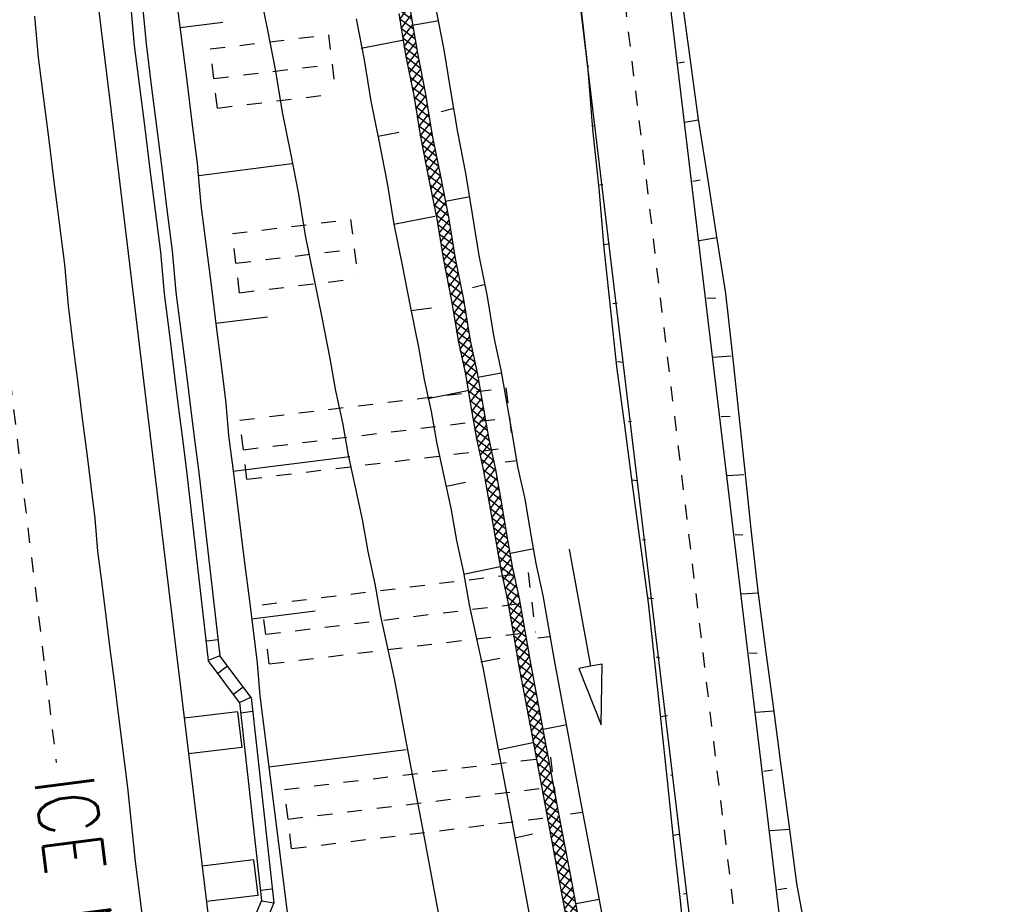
# Model space of a CAD drawing. Extents: x 447827 to 448299, y 438389 to 439851.
# Tile 91 of 116: x 447944 to 447977, y 439574 to 439603. Entities that reach past the tile are written whole.
import ezdxf

# ---------------------------------------------------------------- set-up
doc = ezdxf.new("R2010")
doc.units = 0
doc.header["$LTSCALE"] = 2
doc.header["$MEASUREMENT"] = 0
for name, pattern in [('ACAD_ISO05W100', [0.5, 0.25, -0.25]), ('ACAD_ISO10W100W', [0.5, 0.25, -0.25]), ('AUSGEZOGEN', [0]), ('PUNKTX2', [0.5, 0.25, -0.25])]:
    doc.linetypes.add(name, pattern=pattern)
doc.layers.get('0').update_dxf_attribs({"linetype": 'AUSGEZOGEN'})
for name, color, linetype in [('DB-Bahnachse', 7, 'CONTINUOUS'), ('DB-Gleisachse', 7, 'CONTINUOUS'), ('DB-GRABEN', 15, 'AUSGEZOGEN'), ('DB-HZV-Stützscheiben', 15, 'CONTINUOUS'), ('DB-Ingenieurbauwerke', 15, 'CONTINUOUS'), ('DB-Kabelanlagen', 15, 'CONTINUOUS'), ('DB-Wegboeschungen', 15, 'CONTINUOUS'), ('DB-Wege', 15, 'CONTINUOUS'), ('FBRTOP', 250, 'AUSGEZOGEN'), ('SCHRIFT', 7, 'AUSGEZOGEN')]:
    doc.layers.add(name, color=color, linetype=linetype)
doc.styles.add('ROMANS', font='romans.shx', dxfattribs={"width": 0.8})

# ---------------------------------------------------------------- blocks, each defined once
blk = doc.blocks.new('*X372')
at = {"color": 0, "linetype": 'ByBlock'}
for p, q in [((153988, -109162), (154374, -108776)), ((154664, -109161), (154283, -108781)), ((154301, -109167), (154709, -108759)), ((154966, -109146), (154586, -108765)), ((154623, -109163), (155044, -108742)), ((155269, -109131), (154889, -108750)), ((154958, -109146), (155379, -108725)), ((155572, -109115), (155192, -108735)), ((155293, -109129), (155714, -108708)), ((155875, -109100), (155494, -108719)), ((155628, -109112), (156050, -108691)), ((156178, -109084), (155797, -108704)), ((155964, -109095), (156385, -108674)), ((156481, -109069), (156100, -108689)), ((156299, -109078), (156720, -108657)), ((156783, -109054), (156403, -108673)), ((156634, -109061), (157055, -108640)), ((157086, -109038), (156706, -108658)), ((156969, -109044), (157390, -108623)), ((157389, -109023), (157009, -108643)), ((157304, -109027), (157726, -108606)), ((157692, -109008), (157312, -108627)), ((157995, -108992), (157614, -108612)), ((157640, -109010), (158061, -108589)), ((158298, -108977), (157917, -108597)), ((157975, -108993), (158396, -108572)), ((158601, -108962), (158220, -108581)), ((158310, -108976), (158731, -108555)), ((158903, -108946), (158523, -108566)), ((158645, -108959), (159066, -108538)), ((159206, -108931), (158826, -108550)), ((158980, -108942), (159281, -108642)), ((159283, -108689), (159129, -108535)), ((147584, -109520), (148005, -109099)), ((148120, -109300), (147923, -109103)), ((148120, -109302), (148340, -109082)), ((148607, -109468), (148226, -109088)), ((148254, -109486), (148654, -109086)), ((148541, -109084), (148529, -109073)), ((148910, -109453), (148541, -109084)), ((148589, -109469), (148968, -109090)), ((148654, -109086), (148675, -109065)), ((148864, -109089), (148832, -109057)), ((149119, -109344), (148864, -109089)), ((148968, -109090), (149011, -109048)), ((149121, -109256), (149346, -109031)), ((149515, -109422), (149135, -109042)), ((149260, -109435), (149681, -109014)), ((149818, -109407), (149438, -109026)), ((149595, -109418), (150016, -108997)), ((150121, -109392), (149740, -109011)), ((149930, -109401), (150351, -108980)), ((150424, -109376), (150043, -108996)), ((150265, -109384), (150686, -108963)), ((150727, -109361), (150346, -108980)), ((150601, -109367), (151022, -108946)), ((151029, -109346), (150649, -108965)), ((150936, -109350), (151357, -108929)), ((151332, -109330), (150952, -108950)), ((151635, -109315), (151255, -108934)), ((151271, -109333), (151692, -108912)), ((151938, -109299), (151558, -108919)), ((151606, -109316), (152027, -108895)), ((152241, -109284), (151860, -108904)), ((151941, -109299), (152362, -108878)), ((152544, -109269), (152163, -108888)), ((152276, -109282), (152698, -108861)), ((152847, -109253), (152466, -108873)), ((152612, -109265), (153033, -108844)), ((153149, -109238), (152769, -108858)), ((152947, -109248), (153368, -108827)), ((153383, -109153), (153072, -108842)), ((153282, -109231), (153703, -108810)), ((153706, -109158), (153375, -108827)), ((153674, -109157), (154038, -108793)), ((154029, -109163), (153677, -108811)), ((154351, -109167), (153980, -108796)), ((140887, -109853), (141322, -109418)), ((141234, -109825), (141669, -109389)), ((141613, -109794), (141244, -109424)), ((141867, -109729), (141538, -109400)), ((141871, -109415), (141838, -109382)), ((141870, -109507), (142001, -109376)), ((142224, -109768), (141871, -109415)), ((141916, -109779), (142331, -109364)), ((142531, -109757), (142145, -109371)), ((142246, -109767), (142661, -109352)), ((142838, -109745), (142452, -109360)), ((142871, -109460), (142759, -109348)), ((142871, -109461), (142991, -109340)), ((142906, -109743), (143321, -109328)), ((143452, -109723), (143066, -109337)), ((143236, -109731), (143651, -109316)), ((143759, -109712), (143373, -109326)), ((143567, -109719), (143983, -109303)), ((144064, -109699), (143681, -109315)), ((143897, -109707), (144318, -109286)), ((144367, -109683), (143986, -109303)), ((144232, -109690), (144653, -109269)), ((144670, -109668), (144289, -109287)), ((144567, -109673), (144988, -109252)), ((144973, -109653), (144592, -109272)), ((145275, -109637), (144895, -109257)), ((144902, -109656), (145323, -109235)), ((145578, -109622), (145198, -109241)), ((145237, -109639), (145659, -109218)), ((145881, -109607), (145501, -109226)), ((145573, -109622), (145994, -109201)), ((146184, -109591), (145803, -109211)), ((145908, -109605), (146329, -109184)), ((146487, -109576), (146106, -109195)), ((146243, -109588), (146664, -109167)), ((146790, -109561), (146409, -109180)), ((146578, -109571), (146999, -109150)), ((147093, -109545), (146712, -109165)), ((146913, -109554), (147119, -109349)), ((147120, -109255), (147015, -109149)), ((147119, -109349), (147335, -109133)), ((147395, -109530), (147120, -109255)), ((147249, -109537), (147670, -109116)), ((147698, -109514), (147318, -109134)), ((148001, -109499), (147621, -109119)), ((147919, -109503), (148120, -109302)), ((148304, -109484), (148120, -109300)), ((148925, -109452), (149121, -109256)), ((149212, -109438), (149119, -109344)), ((153452, -109223), (153383, -109153)), ((153617, -109214), (153674, -109157)), ((153755, -109207), (153706, -109158)), ((153952, -109197), (153988, -109162)), ((154058, -109192), (154029, -109163)), ((154288, -109180), (154301, -109167)), ((154361, -109177), (154351, -109167)), ((133537, -110203), (133972, -109767)), ((133884, -110174), (134304, -109754)), ((134336, -110153), (133952, -109769)), ((134219, -110157), (134621, -109755)), ((134616, -110115), (134257, -109756)), ((134620, -109801), (134564, -109745)), ((134616, -110078), (134964, -109730)), ((134621, -109755), (134634, -109742)), ((135257, -110120), (134871, -109734)), ((134879, -110133), (135294, -109718)), ((135564, -110109), (135178, -109723)), ((135209, -110121), (135622, -109709)), ((135620, -109846), (135486, -109712)), ((135617, -110032), (135954, -109695)), ((135622, -109709), (135624, -109707)), ((136179, -110086), (135793, -109700)), ((135870, -110097), (136289, -109678)), ((136473, -110063), (136100, -109689)), ((136200, -110085), (136623, -109663)), ((136619, -109891), (136398, -109669)), ((136618, -109986), (136982, -109622)), ((136623, -109663), (136635, -109650)), ((137062, -110015), (136692, -109645)), ((136893, -110029), (137327, -109595)), ((137359, -109994), (136986, -109621)), ((137239, -110000), (137657, -109583)), ((137666, -109983), (137281, -109597)), ((137572, -109986), (137987, -109571)), ((137973, -109971), (137587, -109586)), ((138280, -109960), (137894, -109574)), ((137902, -109974), (138317, -109559)), ((138587, -109949), (138201, -109563)), ((138232, -109962), (138647, -109547)), ((138894, -109938), (138508, -109552)), ((138563, -109950), (138977, -109535)), ((139201, -109927), (138815, -109541)), ((138893, -109938), (139308, -109523)), ((139508, -109916), (139122, -109530)), ((139223, -109926), (139638, -109511)), ((139815, -109905), (139430, -109519)), ((139553, -109914), (139968, -109499)), ((140122, -109894), (139737, -109508)), ((139883, -109902), (140298, -109487)), ((140430, -109883), (140044, -109497)), ((140213, -109890), (140630, -109474)), ((140731, -109866), (140351, -109486)), ((140543, -109878), (140869, -109553)), ((140867, -109684), (140655, -109472)), ((141025, -109842), (140867, -109684)), ((140869, -109553), (140976, -109446)), ((141319, -109818), (140950, -109448)), ((141580, -109796), (141870, -109507)), ((141917, -109779), (141867, -109729)), ((142576, -109755), (142871, -109461)), ((143145, -109734), (142871, -109460)), ((126845, -110531), (127271, -110105)), ((127184, -110510), (127610, -110084)), ((127663, -110480), (127286, -110104)), ((127523, -110489), (127950, -110063)), ((127962, -110461), (127586, -110085)), ((127863, -110468), (128289, -110041)), ((128262, -110443), (127886, -110066)), ((128562, -110424), (128185, -110048)), ((128202, -110447), (128628, -110020)), ((128867, -110412), (128485, -110029)), ((128541, -110426), (128957, -110009)), ((129177, -110403), (128787, -110014)), ((128874, -110411), (129284, -110001)), ((129487, -110395), (129097, -110006)), ((129200, -110403), (129611, -109992)), ((129797, -110387), (129407, -109997)), ((129527, -110394), (129938, -109983)), ((130107, -110378), (129717, -109989)), ((129854, -110385), (130271, -109968)), ((130406, -110360), (130027, -109981)), ((130184, -110373), (130611, -109947)), ((130706, -110341), (130329, -109965)), ((130524, -110352), (130950, -109926)), ((131005, -110322), (130629, -109946)), ((130863, -110331), (131289, -109905)), ((131305, -110304), (130929, -109927)), ((131202, -110310), (131624, -109889)), ((131608, -110289), (131228, -109909)), ((131918, -110281), (131529, -109891)), ((131540, -110291), (131950, -109880)), ((132228, -110273), (131839, -109883)), ((131866, -110282), (132277, -109872)), ((132538, -110265), (132149, -109875)), ((132193, -110274), (132604, -109863)), ((132848, -110256), (132459, -109867)), ((132520, -110265), (132933, -109852)), ((133145, -110235), (132769, -109859)), ((132847, -110256), (133279, -109824)), ((133439, -110211), (133069, -109841)), ((133191, -110231), (133626, -109796)), ((133733, -110187), (133364, -109817)), ((134029, -110164), (133658, -109793)), ((134549, -110145), (134616, -110078)), ((134950, -110131), (134620, -109801)), ((135539, -110109), (135617, -110032)), ((135871, -110097), (135620, -109846)), ((136546, -110057), (136618, -109986)), ((136768, -110039), (136619, -109891)), ((120166, -110846), (120592, -110420)), ((120678, -110814), (120302, -110438)), ((120505, -110825), (120931, -110399)), ((120978, -110795), (120601, -110419)), ((120844, -110804), (121271, -110377)), ((121277, -110777), (120901, -110400)), ((121184, -110783), (121610, -110356)), ((121577, -110758), (121201, -110382)), ((121883, -110746), (121500, -110363)), ((121523, -110762), (121940, -110345)), ((122193, -110738), (121803, -110348)), ((121856, -110747), (122267, -110336)), ((122503, -110730), (122113, -110340)), ((122183, -110738), (122593, -110327)), ((122813, -110722), (122423, -110332)), ((122510, -110730), (122920, -110319)), ((123122, -110712), (122734, -110324)), ((122836, -110721), (123253, -110304)), ((123422, -110694), (123044, -110316)), ((123166, -110709), (123592, -110283)), ((123721, -110675), (123345, -110299)), ((123505, -110688), (123932, -110262)), ((124021, -110656), (123644, -110280)), ((123845, -110667), (124271, -110241)), ((124320, -110638), (123944, -110261)), ((124184, -110646), (124606, -110224)), ((124624, -110624), (124243, -110243)), ((124522, -110626), (124933, -110216)), ((124934, -110615), (124545, -110226)), ((124849, -110618), (125260, -110207)), ((125244, -110607), (124855, -110218)), ((125554, -110599), (125165, -110210)), ((125176, -110609), (125586, -110198)), ((125864, -110591), (125475, -110201)), ((125502, -110600), (125914, -110189)), ((126165, -110573), (125785, -110193)), ((125829, -110592), (126253, -110168)), ((126464, -110555), (126088, -110178)), ((126166, -110573), (126593, -110147)), ((126764, -110536), (126388, -110160)), ((126506, -110552), (126932, -110126)), ((127064, -110517), (126687, -110141)), ((127363, -110499), (126987, -110122)), ((134643, -110142), (134616, -110115)), ((119045, -110694), (119235, -110504)), ((119480, -110888), (119103, -110512)), ((119148, -110909), (119574, -110483)), ((119779, -110870), (119403, -110493)), ((119487, -110888), (119914, -110462)), ((120079, -110851), (119703, -110475)), ((119827, -110867), (120253, -110441)), ((120379, -110833), (120002, -110456)), ((119180, -110907), (119045, -110772))]:
    blk.add_line(p, q, dxfattribs=at)

msp = doc.modelspace()

# ---------------------------------------------------------------- linework, layer by layer
at = {"layer": 'DB-Bahnachse', "linetype": 'ACAD_ISO10W100W'}
for p, q in [((447942.672, 439601.052), (447945.051, 439581.374)), ((447945.051, 439581.374), (447945.424, 439578.28))]:
    msp.add_line(p, q, dxfattribs=at)
at = {"layer": 'DB-Gleisachse', "linetype": 'Continuous'}
for p, q in [((447944.694, 439603.352), (447944.82, 439601.957)), ((447944.82, 439601.957), (447944.996, 439600.568)), ((447944.996, 439600.568), (447945.171, 439599.179)), ((447945.171, 439599.179), (447945.346, 439597.79)), ((447945.346, 439597.79), (447945.522, 439596.401)), ((447945.522, 439596.401), (447945.697, 439595.012)), ((447945.697, 439595.012), (447945.823, 439593.617)), ((447945.823, 439593.617), (447945.999, 439592.228)), ((447945.999, 439592.228), (447946.174, 439590.839)), ((447946.174, 439590.839), (447946.312, 439589.748)), ((447946.312, 439589.748), (447946.45, 439588.656)), ((447946.45, 439588.656), (447946.588, 439587.565)), ((447946.588, 439587.565), (447946.725, 439586.474)), ((447946.725, 439586.474), (447946.814, 439585.376)), ((447946.814, 439585.376), (447946.951, 439584.285)), ((447946.951, 439584.285), (447947.089, 439583.193)), ((447947.089, 439583.193), (447947.227, 439582.102)), ((447947.227, 439582.102), (447947.365, 439581.011)), ((447947.365, 439581.011), (447947.503, 439579.919)), ((447947.503, 439579.919), (447947.816, 439577.439)), ((447947.816, 439577.439), (447948.08, 439574.953)), ((447948.08, 439574.953), (447948.393, 439572.472))]:
    msp.add_line(p, q, dxfattribs=at)
at = {"layer": 'DB-GRABEN', "linetype": 'Continuous'}
for p, q in [((447952.241, 439604.255), (447952.515, 439602.879)), ((447949.456, 439603.954), (447949.632, 439602.565)), ((447958.17, 439603.593), (447958.445, 439602.216)), ((447955.492, 439603.254), (447955.766, 439601.878)), ((447956.93, 439603.436), (447957.155, 439602.053)), ((447957.327, 439603.486), (447957.552, 439602.104)), ((447949.582, 439602.962), (447951.02, 439603.143)), ((447957.383, 439603.04), (447958.27, 439603.202)), ((447949.632, 439602.565), (447949.807, 439601.176)), ((447952.515, 439602.879), (447952.79, 439601.502)), ((447955.667, 439602.269), (447957.093, 439602.549)), ((447957.155, 439602.053), (447957.43, 439600.677)), ((447957.552, 439602.104), (447957.827, 439600.727)), ((447958.445, 439602.216), (447958.67, 439600.834)), ((447955.766, 439601.878), (447955.991, 439600.495)), ((447952.79, 439601.502), (447953.015, 439600.119)), ((447949.807, 439601.176), (447949.983, 439599.787)), ((447957.43, 439600.677), (447957.655, 439599.294)), ((447957.827, 439600.727), (447958.052, 439599.344)), ((447958.67, 439600.834), (447958.895, 439599.451)), ((447955.991, 439600.495), (447956.266, 439599.119)), ((447953.015, 439600.119), (447953.29, 439598.743)), ((447958.745, 439600.238), (447958.355, 439600.139)), ((447949.983, 439599.787), (447950.158, 439598.398)), ((447956.241, 439599.317), (447956.929, 439599.455)), ((447957.655, 439599.294), (447957.93, 439597.918)), ((447958.052, 439599.344), (447958.326, 439597.968)), ((447958.895, 439599.451), (447959.17, 439598.074)), ((447956.266, 439599.119), (447956.541, 439597.742)), ((447953.29, 439598.743), (447953.564, 439597.366)), ((447950.158, 439598.398), (447950.284, 439597.003)), ((447950.208, 439598.001), (447953.333, 439598.396)), ((447958.326, 439597.968), (447958.601, 439596.592)), ((447959.17, 439598.074), (447959.395, 439596.692)), ((447956.541, 439597.742), (447956.766, 439596.36)), ((447957.93, 439597.918), (447958.204, 439596.541)), ((447953.564, 439597.366), (447953.789, 439595.984)), ((447958.483, 439597.131), (447959.27, 439597.281)), ((447950.284, 439597.003), (447950.459, 439595.614)), ((447956.766, 439596.36), (447958.142, 439596.634)), ((447959.395, 439596.692), (447959.62, 439595.309)), ((447956.766, 439596.36), (447957.04, 439594.983)), ((447958.204, 439596.541), (447958.429, 439595.159)), ((447958.601, 439596.592), (447958.826, 439595.209)), ((447953.789, 439595.984), (447954.064, 439594.607)), ((447950.459, 439595.614), (447950.635, 439594.225)), ((447959.62, 439595.309), (447959.894, 439593.933)), ((447957.04, 439594.983), (447957.315, 439593.607)), ((447958.429, 439595.159), (447958.704, 439593.782)), ((447958.826, 439595.209), (447959.101, 439593.832)), ((447954.064, 439594.607), (447954.339, 439593.231)), ((447959.795, 439594.323), (447959.404, 439594.224)), ((447950.635, 439594.225), (447950.81, 439592.836)), ((447958.704, 439593.782), (447958.929, 439592.4)), ((447959.101, 439593.832), (447959.326, 439592.45)), ((447959.894, 439593.933), (447960.12, 439592.55)), ((447957.315, 439593.607), (447957.59, 439592.23)), ((447957.334, 439593.458), (447958.028, 439593.546)), ((447950.785, 439593.034), (447952.521, 439593.253)), ((447954.339, 439593.231), (447954.613, 439591.855)), ((447950.81, 439592.836), (447950.986, 439591.447)), ((447958.929, 439592.4), (447959.166, 439591.321)), ((447959.326, 439592.45), (447959.563, 439591.371)), ((447960.12, 439592.55), (447960.357, 439591.471)), ((447957.59, 439592.23), (447957.777, 439591.145)), ((447954.613, 439591.855), (447954.801, 439590.769)), ((447950.986, 439591.447), (447951.124, 439590.355)), ((447959.166, 439591.321), (447959.353, 439590.236)), ((447959.563, 439591.371), (447959.75, 439590.286)), ((447959.582, 439591.222), (447960.369, 439591.372)), ((447960.357, 439591.471), (447960.544, 439590.386)), ((447957.777, 439591.145), (447958.014, 439590.067)), ((447954.801, 439590.769), (447955.038, 439589.691)), ((447957.908, 439590.507), (447959.235, 439590.775)), ((447951.124, 439590.355), (447951.212, 439589.258)), ((447960.544, 439590.386), (447960.731, 439589.301)), ((447958.014, 439590.067), (447958.202, 439588.981)), ((447959.353, 439590.236), (447959.541, 439589.151)), ((447959.75, 439590.286), (447959.938, 439589.201)), ((447955.038, 439589.691), (447955.225, 439588.606)), ((447951.212, 439589.258), (447951.35, 439588.167)), ((447959.541, 439589.151), (447959.778, 439588.072)), ((447959.938, 439589.201), (447960.175, 439588.122)), ((447960.731, 439589.301), (447960.919, 439588.216)), ((447958.202, 439588.981), (447958.439, 439587.903)), ((447951.362, 439588.067), (447955.281, 439588.562)), ((447955.225, 439588.606), (447955.462, 439587.527)), ((447960.894, 439588.414), (447960.497, 439588.364)), ((447951.35, 439588.167), (447951.488, 439587.075)), ((447959.778, 439588.072), (447959.965, 439586.987)), ((447960.175, 439588.122), (447960.362, 439587.037)), ((447960.919, 439588.216), (447961.156, 439587.137)), ((447958.439, 439587.903), (447958.676, 439586.824)), ((447958.532, 439587.562), (447959.171, 439587.693)), ((447955.462, 439587.527), (447955.699, 439586.448)), ((447951.488, 439587.075), (447951.625, 439585.984)), ((447960.362, 439587.037), (447960.55, 439585.952)), ((447961.156, 439587.137), (447961.343, 439586.052)), ((447958.676, 439586.824), (447958.863, 439585.739)), ((447959.965, 439586.987), (447960.153, 439585.902)), ((447955.699, 439586.448), (447955.887, 439585.363)), ((447961.343, 439586.052), (447961.531, 439584.967)), ((447951.625, 439585.984), (447951.763, 439584.893)), ((447958.863, 439585.739), (447959.1, 439584.66)), ((447960.153, 439585.902), (447960.34, 439584.817)), ((447960.55, 439585.952), (447960.737, 439584.867)), ((447955.887, 439585.363), (447956.124, 439584.284)), ((447960.681, 439585.313), (447961.468, 439585.463)), ((447962.648, 439585.447), (447963.366, 439581.512)), ((447951.763, 439584.893), (447951.901, 439583.801)), ((447959.106, 439584.61), (447960.334, 439584.866)), ((447960.34, 439584.817), (447960.577, 439583.738)), ((447960.737, 439584.867), (447960.974, 439583.788)), ((447961.531, 439584.967), (447961.768, 439583.888)), ((447959.1, 439584.66), (447959.288, 439583.575)), ((447956.124, 439584.284), (447956.311, 439583.199)), ((447951.901, 439583.801), (447952.039, 439582.71)), ((447960.577, 439583.738), (447960.765, 439582.653)), ((447960.974, 439583.788), (447961.162, 439582.703)), ((447961.768, 439583.888), (447961.955, 439582.803)), ((447959.288, 439583.575), (447959.525, 439582.496)), ((447951.989, 439583.107), (447954.122, 439583.376)), ((447956.311, 439583.199), (447956.548, 439582.12)), ((447961.955, 439582.803), (447962.143, 439581.718)), ((447952.039, 439582.71), (447952.177, 439581.618)), ((447959.525, 439582.496), (447959.762, 439581.417)), ((447960.765, 439582.653), (447960.952, 439581.568)), ((447961.162, 439582.703), (447961.349, 439581.618)), ((447961.993, 439582.506), (447961.596, 439582.455)), ((447956.548, 439582.12), (447956.785, 439581.041)), ((447959.681, 439581.659), (447960.319, 439581.79)), ((447952.177, 439581.618), (447952.265, 439580.521)), ((447959.762, 439581.417), (447960.224, 439578.956)), ((447960.952, 439581.568), (447961.414, 439579.106)), ((447961.349, 439581.618), (447961.811, 439579.156)), ((447962.143, 439581.718), (447962.605, 439579.257)), ((447963.366, 439581.512), (447962.973, 439581.44)), ((447962.973, 439581.44), (447963.725, 439579.545)), ((447963.76, 439581.584), (447963.366, 439581.512)), ((447963.725, 439579.545), (447963.76, 439581.584)), ((447956.785, 439581.041), (447957.247, 439578.58)), ((447952.265, 439580.521), (447952.578, 439578.041)), ((447961.78, 439579.404), (447962.567, 439579.554)), ((447961.414, 439579.106), (447961.876, 439576.645)), ((447961.811, 439579.156), (447962.273, 439576.695)), ((447962.605, 439579.257), (447963.067, 439576.795)), ((447960.224, 439578.956), (447960.686, 439576.494)), ((447960.255, 439578.708), (447961.433, 439578.957)), ((447952.566, 439578.14), (447957.179, 439578.723)), ((447957.247, 439578.58), (447957.71, 439576.118)), ((447952.578, 439578.041), (447952.892, 439575.56)), ((447963.067, 439576.795), (447963.529, 439574.334)), ((447960.686, 439576.494), (447961.148, 439574.033)), ((447961.876, 439576.645), (447962.339, 439574.183)), ((447962.273, 439576.695), (447962.735, 439574.233)), ((447963.092, 439576.597), (447962.695, 439576.547)), ((447957.71, 439576.118), (447958.172, 439573.657)), ((447960.83, 439575.757), (447961.418, 439575.881)), ((447952.892, 439575.56), (447953.205, 439573.08)), ((447962.339, 439574.183), (447962.801, 439571.722)), ((447962.735, 439574.233), (447963.197, 439571.772)), ((447963.529, 439574.334), (447963.991, 439571.872)), ((447961.148, 439574.033), (447961.61, 439571.571)), ((447958.172, 439573.657), (447958.634, 439571.195)), ((447962.873, 439573.545), (447963.66, 439573.695))]:
    msp.add_line(p, q, dxfattribs=at)
at = {"layer": 'DB-HZV-Stützscheiben', "linetype": 'PUNKTX2'}
for p, q in [((447950.596, 439602.247), (447954.568, 439602.724)), ((447954.568, 439602.724), (447954.806, 439600.739)), ((447950.835, 439600.261), (447950.596, 439602.247)), ((447950.835, 439600.261), (447954.806, 439600.739)), ((447951.341, 439596.044), (447955.312, 439596.523)), ((447955.312, 439596.523), (447955.552, 439594.537)), ((447951.58, 439594.059), (447951.341, 439596.044)), ((447951.58, 439594.059), (447955.552, 439594.537)), ((447951.591, 439589.78), (447960.526, 439590.859)), ((447960.526, 439590.859), (447960.766, 439588.874)), ((447951.831, 439587.795), (447951.591, 439589.78)), ((447951.831, 439587.795), (447960.766, 439588.874)), ((447952.339, 439583.579), (447961.273, 439584.66)), ((447961.273, 439584.66), (447961.514, 439582.675)), ((447952.579, 439581.593), (447952.339, 439583.579)), ((447952.579, 439581.593), (447961.514, 439582.675)), ((447953.089, 439577.375), (447962.023, 439578.459)), ((447962.023, 439578.459), (447962.264, 439576.474)), ((447953.329, 439575.389), (447953.089, 439577.375)), ((447953.329, 439575.389), (447962.264, 439576.474))]:
    msp.add_line(p, q, dxfattribs=at)
at = {"layer": 'DB-HZV-Stützscheiben', "linetype": 'ACAD_ISO05W100'}
for p, q in [((447950.716, 439601.254), (447954.687, 439601.732)), ((447951.461, 439595.052), (447955.432, 439595.53)), ((447951.711, 439588.787), (447960.646, 439589.866)), ((447952.459, 439582.586), (447961.394, 439583.667)), ((447953.209, 439576.382), (447962.143, 439577.466))]:
    msp.add_line(p, q, dxfattribs=at)
at = {"layer": 'DB-Ingenieurbauwerke', "linetype": 'Continuous'}
for p, q in [((447944.612, 439622.361), (447947.176, 439600.863)), ((447947.175, 439600.87), (447949.469, 439581.906)), ((447949.469, 439581.906), (447951.585, 439564.347)), ((447951.515, 439579.981), (447949.728, 439579.768)), ((447951.515, 439579.981), (447951.657, 439578.789)), ((447951.657, 439578.789), (447949.869, 439578.576)), ((447952.054, 439575.009), (447950.327, 439574.804)), ((447952.054, 439575.009), (447952.196, 439573.818)), ((447952.196, 439573.818), (447950.472, 439573.613))]:
    msp.add_line(p, q, dxfattribs=at)
at = {"layer": 'DB-Kabelanlagen', "linetype": 'Continuous'}
for p, q in [((447947.919, 439603.759), (447948.044, 439602.364)), ((447948.316, 439603.81), (447948.441, 439602.414)), ((447948.044, 439602.364), (447948.22, 439600.975)), ((447948.441, 439602.414), (447948.617, 439601.025)), ((447948.22, 439600.975), (447948.395, 439599.586)), ((447948.617, 439601.025), (447948.792, 439599.636)), ((447948.395, 439599.586), (447948.571, 439598.197)), ((447948.792, 439599.636), (447948.968, 439598.247)), ((447948.571, 439598.197), (447948.746, 439596.808)), ((447948.968, 439598.247), (447949.143, 439596.859)), ((447948.746, 439596.808), (447948.922, 439595.419)), ((447949.143, 439596.859), (447949.319, 439595.47)), ((447948.922, 439595.419), (447949.048, 439594.024)), ((447949.319, 439595.47), (447949.444, 439594.074)), ((447949.048, 439594.024), (447949.223, 439592.635)), ((447949.444, 439594.074), (447949.62, 439592.685)), ((447949.62, 439592.685), (447949.795, 439591.296)), ((447949.223, 439592.635), (447949.398, 439591.246)), ((447949.398, 439591.246), (447949.536, 439590.155)), ((447949.795, 439591.296), (447949.933, 439590.205)), ((447949.536, 439590.155), (447949.674, 439589.064)), ((447949.933, 439590.205), (447950.071, 439589.114)), ((447949.674, 439589.064), (447949.812, 439587.972)), ((447950.071, 439589.114), (447950.209, 439588.022)), ((447950.209, 439588.022), (447950.914, 439581.862)), ((447949.812, 439587.972), (447950.53, 439581.706)), ((447950.468, 439582.369), (447950.866, 439582.409)), ((447950.914, 439581.862), (447950.529, 439581.707)), ((447951.97, 439580.464), (447950.914, 439581.862)), ((447951.582, 439580.298), (447950.53, 439581.706)), ((447951.179, 439581.522), (447950.85, 439581.276)), ((447951.375, 439580.576), (447951.703, 439580.821)), ((447951.582, 439580.298), (447951.965, 439580.471)), ((447951.97, 439580.464), (447952.733, 439573.565)), ((447951.582, 439580.298), (447952.322, 439573.647)), ((447951.623, 439579.954), (447952.021, 439580.001)), ((447952.279, 439573.99), (447952.662, 439574.039)), ((447952.322, 439573.647), (447951.691, 439572.145)), ((447952.733, 439573.565), (447952.103, 439572.068)), ((447952.316, 439573.631), (447952.733, 439573.565))]:
    msp.add_line(p, q, dxfattribs=at)
at = {"layer": 'DB-Wegboeschungen', "linetype": 'Continuous'}
for p, q in [((447966.439, 439603.927), (447966.703, 439601.944)), ((447963.058, 439603.543), (447963.272, 439601.552)), ((447966.703, 439601.944), (447966.966, 439599.96)), ((447963.306, 439601.658), (447963.256, 439601.651)), ((447966.323, 439601.782), (447966.521, 439601.814)), ((447963.272, 439601.552), (447963.437, 439599.553)), ((447966.966, 439599.96), (447967.279, 439597.985)), ((447963.52, 439599.668), (447963.421, 439599.652)), ((447966.538, 439599.791), (447966.982, 439599.862)), ((447963.437, 439599.553), (447963.651, 439597.562)), ((447967.279, 439597.985), (447967.592, 439596.01)), ((447963.783, 439597.684), (447963.685, 439597.669)), ((447966.801, 439597.808), (447967.048, 439597.847)), ((447963.651, 439597.562), (447963.816, 439595.563)), ((447967.592, 439596.01), (447967.905, 439594.034)), ((447963.998, 439595.693), (447963.8, 439595.662)), ((447967.015, 439595.817), (447967.608, 439595.911)), ((447963.816, 439595.563), (447964.03, 439593.572)), ((447967.905, 439594.034), (447968.12, 439592.043)), ((447964.261, 439593.71), (447964.113, 439593.687)), ((447967.271, 439593.883), (447967.575, 439593.881)), ((447964.03, 439593.572), (447964.244, 439591.581)), ((447968.12, 439592.043), (447968.334, 439590.052)), ((447964.475, 439591.719), (447964.27, 439591.737)), ((447967.485, 439591.892), (447968.086, 439591.937)), ((447964.244, 439591.581), (447964.508, 439589.598)), ((447968.334, 439590.052), (447968.548, 439588.061)), ((447964.739, 439589.736), (447964.64, 439589.72)), ((447967.749, 439589.909), (447968.053, 439589.907)), ((447964.508, 439589.598), (447964.771, 439587.615)), ((447968.548, 439588.061), (447968.754, 439586.12)), ((447964.953, 439587.745), (447964.748, 439587.763)), ((447967.963, 439587.918), (447968.514, 439587.955)), ((447964.771, 439587.615), (447965.035, 439585.632)), ((447968.754, 439586.12), (447968.969, 439584.129)), ((447965.217, 439585.762), (447965.118, 439585.746)), ((447968.227, 439585.935), (447968.482, 439585.925)), ((447965.035, 439585.632), (447965.299, 439583.649)), ((447968.969, 439584.129), (447969.232, 439582.146)), ((447965.481, 439583.779), (447965.275, 439583.797)), ((447968.441, 439583.944), (447968.992, 439583.981)), ((447965.299, 439583.649), (447965.513, 439581.657)), ((447969.232, 439582.146), (447969.496, 439580.162)), ((447965.695, 439581.788), (447965.588, 439581.821)), ((447968.705, 439581.961), (447968.959, 439581.95)), ((447965.513, 439581.657), (447965.727, 439579.666)), ((447969.496, 439580.162), (447969.76, 439578.179)), ((447965.951, 439579.854), (447965.704, 439579.815)), ((447968.919, 439579.97), (447969.519, 439580.014)), ((447965.727, 439579.666), (447965.941, 439577.675)), ((447969.76, 439578.179), (447970.023, 439576.196)), ((447966.12, 439577.856), (447966.066, 439577.847)), ((447969.183, 439577.987), (447969.479, 439578.033)), ((447965.941, 439577.675), (447966.148, 439575.734)), ((447970.023, 439576.196), (447970.287, 439574.213)), ((447966.358, 439575.868), (447966.132, 439575.833)), ((447969.397, 439575.996), (447970.047, 439576.048)), ((447966.148, 439575.734), (447966.362, 439573.743)), ((447970.287, 439574.213), (447970.649, 439572.245)), ((447966.597, 439573.881), (447966.494, 439573.865)), ((447969.66, 439574.012), (447969.957, 439574.059)), ((447966.362, 439573.743), (447966.576, 439571.752))]:
    msp.add_line(p, q, dxfattribs=at)
at = {"layer": 'DB-Wege', "linetype": 'Continuous'}
for p, q in [((447963.265, 439626.832), (447970.379, 439567.538)), ((447960.287, 439626.475), (447967.409, 439567.108))]:
    msp.add_line(p, q, dxfattribs=at)
at = {"layer": 'DB-Wege', "linetype": 'ACAD_ISO05W100'}
msp.add_line((447961.776, 439626.653), (447968.899, 439567.287), dxfattribs=at)
at = {"layer": 'FBRTOP'}
for points in [[(448034.372, 439384.926, -0.000001), (448050.087, 439286.169, -0.000002), (448057.944, 439236.79), (448081.515, 439088.654, 0.000001), (448091.337, 439026.931, -0.000001), (448101.158, 438965.207, -0.000001), (448105.087, 438940.518, 0.000002), (448109.015, 438915.828, 0.000007), (448110.98, 438903.483, -0.000017)], [(448068.197, 439390.308, -0.000001), (448083.912, 439291.551, -0.000002), (448091.769, 439242.172), (448115.34, 439094.036, 0.000001), (448125.161, 439032.313, -0.000001), (448134.983, 438970.589, -0.000001), (448138.911, 438945.9, 0.000002), (448142.84, 438921.21, 0.000007), (448144.804, 438908.866, -0.000017)], [(447964.106, 439826.519, -0.000002), (447971.515, 439779.957), (447982.975, 439707.942), (447991.158, 439656.51, -0.000001), (447999.015, 439607.131, 0.000002), (448006.872, 439557.752), (448015.066, 439506.262, -0.000002)]]:
    msp.add_lwpolyline(points, format="xyb", dxfattribs=at)

# ---------------------------------------------------------------- block references
at = {"layer": 'DB-GRABEN', "linetype": 'Continuous', "xscale": 0.0009999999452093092, "yscale": 0.000999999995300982, "zscale": 0.001, "rotation": 277.7296829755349}
msp.add_blockref('*X372', (448050.308, 439738.914), dxfattribs=at)

# ---------------------------------------------------------------- texts
at = {"layer": 'SCHRIFT', "style": 'ROMANS', "width": 0.8}
msp.add_text('ICE Nürnberg-München', height=2, rotation=277.4485, dxfattribs=at).set_placement((447944.681, 439577.705))

doc.saveas('drawing.dxf')
